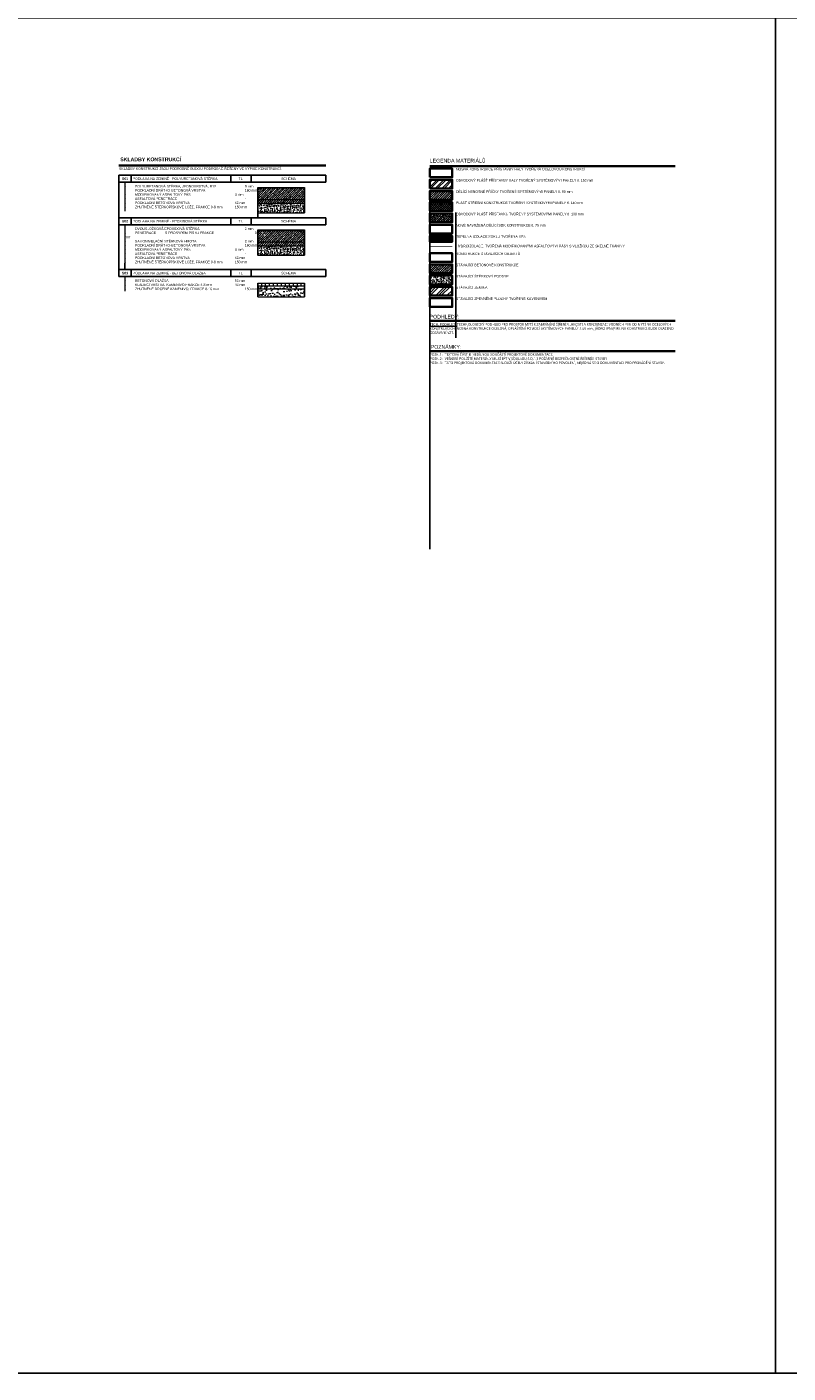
# Model space of a CAD drawing. Header units: millimetres. Extents: x -22988 to 405099, y -30982 to 417446.
# Tile 4 of 18: x 8830 to 39328, y -30982 to 22954. Entities that reach past the tile are written whole.
import ezdxf

# ---------------------------------------------------------------- set-up
doc = ezdxf.new("R2010")
doc.units = ezdxf.units.MM
doc.header["$LTSCALE"] = 12
doc.linetypes.add('Vrchní', pattern=[3.96875, 2.38125, -1.5875])
doc.layers.add('netisk', color=30, linetype='Continuous', plot=False)
for name, color, linetype, lineweight in [('NS_tenka', 10, 'Continuous', 9), ('NS_velmi_tlusta', 10, 'Continuous', 35), ('srafy', 6, 'Continuous', 9), ('tenka', 6, 'Continuous', 9), ('text', 6, 'Continuous', 9), ('velmi_tlusta', 4, 'Continuous', 35)]:
    doc.layers.add(name, color=color, linetype=linetype, lineweight=lineweight)
doc.styles.add('laplan bold', font='txt', dxfattribs={"height": 2})
doc.styles.add('laplan N', font='txt')

# ---------------------------------------------------------------- blocks, each defined once
blk = doc.blocks.new('*T258')
at = {"layer": 'text', "color": 0, "lineweight": -2, "transparency": 16777216}
for p, q in [((0, 0), (8290, 0)), ((0, 0), (0, -283)), ((482, 0), (482, -283)), ((4477, 0), (4477, -283)), ((5297, 0), (5297, -283)), ((8290, 0), (8290, -283)), ((0, -283), (8290, -283))]:
    blk.add_line(p, q, dxfattribs=at)
at = {"layer": 'text', "lineweight": 5, "transparency": 16777216, "char_height": 100, "style": 'laplan N'}
for s, insert, width, attachment_point in [('{\\fMaison Neue|b1|i0|c238|p34;S01}', (241, -142), 331.98, 5), ('PODLAHA NA ZEMINĚ - POLYURETANOVÁ STĚRKA', (557, -142), 3844.77, 4), ('TL.', (4887, -142), 670.22, 5), ('SCHÉMA', (6794, -142), 2843.1, 5)]:
    blk.add_mtext(s, dxfattribs=dict(at, insert=insert, width=width, attachment_point=attachment_point))
blk = doc.blocks.new('*T508')
at = {"layer": 'text', "color": 0, "lineweight": -2, "transparency": 16777216}
for p, q in [((0, 0), (8290, 0)), ((0, 0), (0, -283)), ((482, 0), (482, -283)), ((4477, 0), (4477, -283)), ((5297, 0), (5297, -283)), ((8290, 0), (8290, -283)), ((0, -283), (8290, -283))]:
    blk.add_line(p, q, dxfattribs=at)
at = {"layer": 'text', "lineweight": 5, "transparency": 16777216, "char_height": 100, "style": 'laplan N'}
for s, insert, width, attachment_point in [('{\\fMaison Neue|b1|i0|c238|p34;S03}', (241, -142), 331.98, 5), ('PODLAHA NA ZEMINĚ - BETONOVÁ DLAŽBA', (557, -142), 3844.77, 4), ('TL.', (4887, -142), 670.22, 5), ('SCHÉMA', (6794, -142), 2843.1, 5)]:
    blk.add_mtext(s, dxfattribs=dict(at, insert=insert, width=width, attachment_point=attachment_point))
blk = doc.blocks.new('*T523')
at = {"layer": 'text', "color": 0, "lineweight": -2, "transparency": 16777216}
for p, q in [((0, 0), (8290, 0)), ((0, 0), (0, -283)), ((482, 0), (482, -283)), ((4477, 0), (4477, -283)), ((5297, 0), (5297, -283)), ((8290, 0), (8290, -283)), ((0, -283), (8290, -283))]:
    blk.add_line(p, q, dxfattribs=at)
at = {"layer": 'text', "lineweight": 5, "transparency": 16777216, "char_height": 100, "style": 'laplan N'}
for s, insert, width, attachment_point in [('{\\fMaison Neue|b1|i0|c238|p34;S02}', (241, -142), 331.98, 5), ('PODLAHA NA ZEMINĚ - EPOXIDOVÁ STĚRKA', (557, -142), 3844.77, 4), ('TL.', (4887, -142), 670.22, 5), ('SCHÉMA', (6794, -142), 2843.1, 5)]:
    blk.add_mtext(s, dxfattribs=dict(at, insert=insert, width=width, attachment_point=attachment_point))

msp = doc.modelspace()

# ---------------------------------------------------------------- hatches: boundary and pattern name
at = {"layer": 'srafy', "transparency": 33554610}
h = msp.add_hatch(dxfattribs=at)
h.set_pattern_fill('ANSI32', color=1, scale=20)
h.set_pattern_definition([(45, (115332.1, -25649.81), (-134.70384, 134.70384), []), (45, (115421.9, -25649.81), (-134.70384, 134.70384), [])])
h.paths.add_polyline_path([(24971.5, 16829.6), (24971.5, 16479.6), (25871.5, 16479.6), (25871.5, 16829.6)])
h = msp.add_hatch(dxfattribs=at)
h.set_pattern_fill('ANSI35', color=1, scale=20)
h.set_pattern_definition([(45, (110114.28, 28241.64), (-89.80256, 89.80256), []), (45, (110204.08, 28241.64), (-89.80256, 89.80256), [158.75, -31.75, 0, -31.75])])
h.paths.add_polyline_path([(19955.9, 16043.1), (19955.9, 16500.5), (18077.8, 16500.5), (18077.8, 16043.1)])
h = msp.add_hatch(dxfattribs=at)
h.set_pattern_fill('ANSI31', color=1, scale=20)
h.set_pattern_definition([(45, (115332.096, -25199.81), (-44.90128, 44.90128), [])])
h.paths.add_polyline_path([(24971.5, 16379.6), (24971.5, 16029.6), (25871.5, 16029.6), (25871.5, 16379.6)])
h = msp.add_hatch(dxfattribs=at)
h.set_pattern_fill('ANSI35', color=1, scale=20)
h.set_pattern_definition([(45, (110114.28, 28404.27), (-89.80256, 89.80256), []), (45, (110204.08, 28404.27), (-89.80256, 89.80256), [158.75, -31.75, 0, -31.75])])
h.paths.add_polyline_path([(19955.9, 15890.6), (19955.9, 16043.1), (18077.8, 16043.1), (18077.8, 15890.6)])
h = msp.add_hatch(dxfattribs=at)
h.set_pattern_fill('AR-CONC', color=1)
h.set_pattern_definition([(50, (33257.35, 75987.91), (182.18467, -15.9391), [19.05, -209.55]), (355, (33257.35, 75987.9), (-35.2434, 191.05685), [15.24, -167.6406]), (100.45144, (33272.53, 75986.58), (146.94125, 175.11775), [16.19, -178.09024]), (46.1842, (33257.35, 76038.7), (271.07904, -42.0423), [28.575, -314.325]), (96.63556, (33279.94, 76035.2), (237.4041, 247.4261), [24.285, -267.1356]), (351.18415, (33257.35, 76038.7), (237.4041, 247.4261), [22.86, -251.4597]), (21, (33282.75, 76026.01), (151.6144, -102.2652), [19.05, -209.55]), (326, (33282.75, 76026), (61.80203, 184.18797), [15.24, -167.64]), (71.45144, (33295.38, 76017.49), (213.4164, 81.92277), [16.19, -178.08994]), (37.5, (33257.35, 75987.91), (3.0886, 84.55504), [0, -165.608, 0, -170.18, 0, -168.275]), (7.5, (33257.35, 75987.91), (66.81966, 100.18057), [0, -97.028, 0, -161.798, 0, -64.135]), (327.5, (33200.71, 75987.91), (135.590595, -5.728744), [0, -63.5, 0, -198.12, 0, -262.89]), (317.5, (33175.31, 75987.91), (148.12918, 25.4265), [0, -82.55, 0, -131.572, 0, -186.69])])
h.paths.add_polyline_path([(18077.8, 15890.6), (18077.8, 15511.5), (19955.9, 15511.5), (19955.9, 15890.6)])
h = msp.add_hatch(dxfattribs=at)
h.set_pattern_fill('ANSI37', color=1, scale=20)
h.set_pattern_definition([(45, (122946.59, 23624.45), (-44.90128, 44.90128), []), (135, (122946.59, 23624.45), (-44.90128, -44.90128), [])])
h.paths.add_polyline_path([(24971.5, 15929.6), (24971.5, 15579.6), (25871.5, 15579.6), (25871.5, 15929.6)])
h = msp.add_hatch(dxfattribs=at)
h.set_pattern_fill('ANSI38', color=1, scale=20)
h.set_pattern_definition([(45, (116963.974, -26113.59), (-44.90128, 44.90128), []), (135, (116963.974, -26113.59), (-134.70384, 44.90128), [158.75, -95.25])])
h.paths.add_polyline_path([(24971.5, 15479.6), (24971.5, 15129.6), (25871.5, 15129.6), (25871.5, 15479.6)])
h = msp.add_hatch(dxfattribs=at)
h.set_pattern_fill('ANSI35', color=1, scale=20)
h.set_pattern_definition([(45, (110114.28, 26539.04), (-89.80256, 89.80256), []), (45, (110204.08, 26539.04), (-89.80256, 89.80256), [158.75, -31.75, 0, -31.75])])
h.paths.add_polyline_path([(19955.9, 14340.5), (19955.9, 14797.9), (18077.8, 14797.9), (18077.8, 14340.5)])
h = msp.add_hatch(dxfattribs=at)
h.set_pattern_fill('HONEY', color=1, scale=8)
h.set_pattern_definition([(0, (122946.588, 21974.814), (38.1, 21.997045), [25.4, -50.8]), (120, (122946.588, 21974.814), (-38.1, 21.9970453), [25.4, -50.8]), (60, (122946.588, 21974.814), (8e-08, 43.9940905), [-50.8, 25.4])])
h.paths.add_polyline_path([(24971.5, 14345.6), (25871.5, 14345.6), (25871.5, 14579.6), (24971.5, 14579.6)])
h = msp.add_hatch(dxfattribs=at)
h.set_pattern_fill('ANSI35', color=1, scale=20)
h.set_pattern_definition([(45, (110114.28, 26701.67), (-89.80256, 89.80256), []), (45, (110204.08, 26701.67), (-89.80256, 89.80256), [158.75, -31.75, 0, -31.75])])
h.paths.add_polyline_path([(19955.9, 14188), (19955.9, 14340.5), (18077.8, 14340.5), (18077.8, 14188)])
h = msp.add_hatch(dxfattribs=at)
h.set_pattern_fill('AR-CONC', color=1)
h.set_pattern_definition([(50, (33257.35, 74285.31), (182.18467, -15.9391), [19.05, -209.55]), (355, (33257.35, 74285.31), (-35.2434, 191.05685), [15.24, -167.6406]), (100.45144, (33272.53, 74283.98), (146.94125, 175.11775), [16.19, -178.09024]), (46.1842, (33257.35, 74336.1), (271.07904, -42.0423), [28.575, -314.325]), (96.63556, (33279.94, 74332.6), (237.4041, 247.4261), [24.285, -267.1356]), (351.18415, (33257.35, 74336.1), (237.4041, 247.4261), [22.86, -251.4597]), (21, (33282.75, 74323.41), (151.6144, -102.2652), [19.05, -209.55]), (326, (33282.75, 74323.41), (61.80203, 184.18797), [15.24, -167.64]), (71.45144, (33295.38, 74314.89), (213.4164, 81.92277), [16.19, -178.08994]), (37.5, (33257.35, 74285.31), (3.0886, 84.55504), [0, -165.608, 0, -170.18, 0, -168.275]), (7.5, (33257.35, 74285.31), (66.81966, 100.18057), [0, -97.028, 0, -161.798, 0, -64.135]), (327.5, (33200.71, 74285.31), (135.590595, -5.728744), [0, -63.5, 0, -198.12, 0, -262.89]), (317.5, (33175.31, 74285.31), (148.12918, 25.4265), [0, -82.55, 0, -131.572, 0, -186.69])])
h.paths.add_polyline_path([(18077.8, 14188), (18077.8, 13808.9), (19955.9, 13808.9), (19955.9, 14188)])
at = {"layer": 'srafy', "transparency": 33554687}
h = msp.add_hatch(dxfattribs=at)
h.set_pattern_fill('ANSI35', color=251, scale=20)
h.set_pattern_definition([(45, (122946.59, 21167.58), (-89.80256, 89.80256), []), (45, (123036.39, 21167.58), (-89.80256, 89.80256), [158.75, -31.75, 0, -31.75])])
h.paths.add_polyline_path([(24971.5, 13438.3), (24971.5, 13088.3), (25871.5, 13088.3), (25871.5, 13438.3)])
h = msp.add_hatch(dxfattribs=at)
h.set_pattern_fill('AR-CONC', color=251)
h.set_pattern_definition([(50, (46089.66, 68770.77), (182.18467, -15.9391), [19.05, -209.55]), (355, (46089.66, 68770.77), (-35.2434, 191.05685), [15.24, -167.6406]), (100.45144, (46104.84, 68769.45), (146.94125, 175.11775), [16.19, -178.09024]), (46.1842, (46089.66, 68821.57), (271.079, -42.0423), [28.575, -314.325]), (96.63556, (46112.25, 68818.07), (237.4041, 247.4261), [24.285, -267.1356]), (351.18415, (46089.66, 68821.57), (237.4041, 247.4261), [22.86, -251.4597]), (21, (46115.06, 68808.87), (151.6144, -102.2652), [19.05, -209.55]), (326, (46115.06, 68808.87), (61.802, 184.18797), [15.24, -167.64]), (71.45144, (46127.69, 68800.35), (213.4164, 81.92277), [16.19, -178.08994]), (37.5, (46089.656, 68770.773), (3.0886, 84.55504), [0, -165.608, 0, -170.18, 0, -168.275]), (7.5, (46089.66, 68770.77), (66.81966, 100.18057), [0, -97.028, 0, -161.798, 0, -64.135]), (327.5, (46033.014, 68770.773), (135.590595, -5.728744), [0, -63.5, 0, -198.12, 0, -262.89]), (317.5, (46007.61, 68770.77), (148.12918, 25.4265), [0, -82.55, 0, -131.572, 0, -186.69])])
h.paths.add_polyline_path([(24971.5, 12988.3), (24971.5, 12638.3), (25871.5, 12638.3), (25871.5, 12988.3)])
at = {"layer": 'srafy', "transparency": 33554610}
h = msp.add_hatch(dxfattribs=at)
h.set_pattern_fill('ANSI31', color=1, scale=50, angle=45)
h.set_pattern_definition([(90, (18077.8, 12625.88), (-158.75, 0), [])])
h.paths.add_polyline_path([(19955.9, 12575.9), (19955.9, 12685.9), (18077.8, 12685.9), (18077.8, 12575.9)])
h = msp.add_hatch(dxfattribs=at)
h.set_pattern_fill('AR-CONC', color=1, scale=1.76)
h.set_pattern_definition([(50, (-12214.4, 140912.4), (320.645, -28.0528), [33.528, -368.808]), (355, (-12214.4, 140912.4), (-62.0284, 336.26005), [26.8224, -295.0474]), (100.45144, (-12187.67, 140910.07), (258.6166, 308.20724), [28.4944, -313.4388]), (46.1842, (-12214.4, 141001.8), (477.0991, -73.9945), [50.292, -553.212]), (96.63556, (-12174.64, 140995.65), (417.8313, 435.47), [42.7416, -470.1587]), (351.18415, (-12214.4, 141001.8), (417.8313, 435.47), [40.2335, -442.5691]), (21, (-12169.7, 140979.46), (266.84133, -179.98675), [33.528, -368.808]), (326, (-12169.7, 140979.46), (108.7716, 324.1708), [26.8224, -295.0464]), (71.45144, (-12147.45, 140964.46), (375.6129, 144.1841), [28.4944, -313.4383]), (37.5, (-12214.4, 140912.41), (5.43594, 148.81687), [0, -291.47008, 0, -299.5168, 0, -296.164]), (7.5, (-12214.4, 140912.4), (117.6026, 176.31781), [0, -170.76928, 0, -284.76448, 0, -112.8776]), (327.5, (-12314.08, 140912.41), (238.63945, -10.08259), [0, -111.76, 0, -348.6912, 0, -462.6864]), (317.5, (-12358.79, 140912.4), (260.70736, 44.75062), [0, -145.288, 0, -231.56672, 0, -328.5744])])
h.paths.add_polyline_path([(19955.9, 12135.9), (19955.9, 12575.9), (18077.8, 12575.9), (18077.8, 12135.9)])
at = {"layer": 'tenka'}
h = msp.add_hatch(dxfattribs=at)
h.set_pattern_fill('ZEM_PUVODNI', color=251, scale=80)
h.set_pattern_definition([(45, (146361.97, 24278.63), (-226.2742, 226.2742), []), (45, (146475.1, 24278.63), (-226.2742, 226.2742), []), (45, (146588.24, 24278.63), (-226.2742, 226.2742), [])])
h.paths.add_polyline_path([(25871.5, 12538.3), (25871.5, 12188.3), (24971.5, 12188.3), (24971.5, 12538.3)])

# ---------------------------------------------------------------- linework, layer by layer
at = {"layer": 'netisk'}
for p, q in [((12518.8, 16730.8), (12518.8, 15311.5)), ((18077.8, 16525.9), (18077.8, 15511.5)), ((19955.9, 16525.9), (19955.9, 15511.5)), ((24971.5, 16134.4), (24971.5, 2026.8)), ((24971.5, 16090.1), (24971.5, 15990.1)), ((18077.8, 15511.5), (18077.8, 15311.5)), ((24971.5, 15579.6), (24971.5, 15479.6)), ((24971.5, 15129.6), (24971.5, 15029.6)), ((26021.5, 15517.2), (26021.5, 10499.9)), ((12518.8, 15028.2), (12518.8, 13232.4)), ((18077.8, 14823.3), (18077.8, 13808.9)), ((19955.9, 14823.3), (19955.9, 13808.9)), ((24971.5, 14679.6), (24971.5, 14579.6)), ((24971.5, 14679.6), (24971.5, 14579.6)), ((12759.1, 13494.8), (12759.1, 13232.4)), ((24971.5, 13538.3), (24971.5, 13438.3)), ((24971.5, 13088.3), (24971.5, 12988.3)), ((18077.8, 12685.9), (18077.8, 12135.9)), ((19955.9, 12685.9), (19955.9, 12135.9)), ((24971.5, 12638.3), (24971.5, 12538.3)), ((24971.5, 12188.3), (24971.5, 12088.3))]:
    msp.add_line(p, q, dxfattribs=at)
for points in [[(-22987.6, 23312), (38819.3, 23312), (38819.3, -30981.6), (-22987.6, -30981.6)], [(38819.3, 23312), (102237.9, 23312), (102237.9, -30981.6), (38819.3, -30981.6)]]:
    msp.add_lwpolyline(points, close=True, dxfattribs=at)
at = {"layer": 'NS_tenka'}
for p, q in [((18077.8, 16525.9), (19955.9, 16525.9)), ((18077.8, 16500.5), (19955.9, 16500.5)), ((18077.8, 16043.1), (19955.9, 16043.1)), ((18077.8, 15890.6), (19955.9, 15890.6)), ((18077.8, 15511.5), (19955.9, 15511.5)), ((18077.8, 14823.3), (19955.9, 14823.3)), ((18077.8, 14810.6), (19955.9, 14810.6)), ((18077.8, 14797.9), (19955.9, 14797.9)), ((18077.8, 14340.5), (19955.9, 14340.5)), ((18077.8, 14188), (19955.9, 14188)), ((18077.8, 13808.9), (19955.9, 13808.9)), ((18077.8, 12685.9), (19955.9, 12685.9)), ((18077.8, 12575.9), (19955.9, 12575.9)), ((18077.8, 12459.3), (19955.9, 12459.3)), ((18077.8, 12135.9), (19955.9, 12135.9))]:
    msp.add_line(p, q, dxfattribs=at)
at = {"layer": 'NS_velmi_tlusta', "color": 1}
for points in [[(24971.5, 16929.6), (25871.5, 16929.6), (25871.5, 17279.6), (24971.5, 17279.6)], [(24971.5, 16479.6), (25871.5, 16479.6), (25871.5, 16829.6), (24971.5, 16829.6)], [(24971.5, 16029.6), (25871.5, 16029.6), (25871.5, 16379.6), (24971.5, 16379.6)], [(24971.5, 15579.6), (25871.5, 15579.6), (25871.5, 15929.6), (24971.5, 15929.6)], [(24971.5, 15129.6), (25871.5, 15129.6), (25871.5, 15479.6), (24971.5, 15479.6)], [(24971.5, 14679.6), (25871.5, 14679.6), (25871.5, 15029.6), (24971.5, 15029.6)], [(24971.5, 14345.6), (25871.5, 14345.6), (25871.5, 14579.6), (24971.5, 14579.6)]]:
    msp.add_lwpolyline(points, close=True, dxfattribs=at)
at = {"layer": 'tenka'}
for p, q in [((12759.1, 16730.8), (12759.1, 15574)), ((12759.1, 15028.2), (12759.1, 13494.8)), ((12759.1, 12949), (12759.1, 12371.6))]:
    msp.add_line(p, q, dxfattribs=at)
at = {"layer": 'tenka', "color": 1, "linetype": 'Vrchní', "ltscale": 4, "const_width": 20}
for points in [[(18077.8, 16053.2), (19955.9, 16053.2)], [(18077.8, 14350.6), (19955.9, 14350.6)], [(24971.5, 14148.8), (25871.5, 14148.8)]]:
    msp.add_lwpolyline(points, dxfattribs=at)
at = {"layer": 'velmi_tlusta'}
for p, q in [((12518.8, 17398), (20808.9, 17398)), ((24971.5, 17379.6), (34802.9, 17379.6)), ((24971.5, 11174.3), (34802.9, 11174.3)), ((24971.5, 9964.6), (34802.9, 9964.6))]:
    msp.add_line(p, q, dxfattribs=at)
for points in [[(24971.5, 13538.3), (25871.5, 13538.3), (25871.5, 13888.3), (24971.5, 13888.3)], [(24971.5, 13088.3), (25871.5, 13088.3), (25871.5, 13438.3), (24971.5, 13438.3)], [(24971.5, 12638.3), (25871.5, 12638.3), (25871.5, 12988.3), (24971.5, 12988.3)], [(24971.5, 12188.3), (25871.5, 12188.3), (25871.5, 12538.3), (24971.5, 12538.3)], [(24971.5, 11738.3), (25871.5, 11738.3), (25871.5, 12088.3), (24971.5, 12088.3)]]:
    msp.add_lwpolyline(points, close=True, dxfattribs=at)

# ---------------------------------------------------------------- block references
for name, p in [('*T258', (12518.8, 17014.1)), ('*T523', (12518.8, 15311.5)), ('*T508', (12518.8, 13232.4))]:
    msp.add_blockref(name, p)

# ---------------------------------------------------------------- texts
at = {"layer": 'text', "attachment_point": 1, "style": 'laplan N'}
for s, width, heights, insert, char_height in [('SKLADBY KONSTRUKCÍ JSOU PODROBNĚ BUDOU PODROBNĚ ŘEŠENY VE VÝPISE KONSTRUKCÍ.^I^I', 9753.764, [780.7], (12519.5, 17323.7), 100), ('{\\fMaison Neue|b1|i0|c238|p34;SKLADBY KONSTRUKCÍ}', 5545.815, [0], (12569.7, 17722.2), 150), ('-^IPOLYURETANOVÁ STĚRKA, JEDNOVRSTVÁ, R12^I^I^I9 mm\\P-^IPODKLADNÍ DRÁTKO-BETONOVÁ VRSTVA^I^I^I^I180 mm\\P-^IMODIFIKOVANÝ ASFALTOVÝ PÁS ^I^I^I^I^I4 mm\\P-^IASFALTOVÁ PENETRACE^I^I^I^I^I^I^I-\\P-^IPODKLADNÍ BETONOVÁ VRSTVA^I^I^I^I^I60 mm\\P-^IZHUTNĚNÉ ŠTĚRKOPÍSKOVÉ LOŽE, FRAKCE 0-8 mm^I^I150 mm', 5035.913, [0], (12758.9, 16622.2), 100), ('-^IDVOUSLOŽKOVÁ EPOXIDOVÁ STĚRKA^I^I^I^I^I2 mm\\P-^IPENETRACE^IS PROSYPEM PÍSKU FRAKCE ^I^I^I^I0,1-0,4 mm\\P-^ISAMONIVELAČNÍ STĚRKOVÁ HMOTA^I^I^I^I^I2 mm\\P-^IPODKLADNÍ DRÁTKO-BETONOVÁ VRSTVA^I^I^I^I180 mm\\P-^IMODIFIKOVANÝ ASFALTOVÝ PÁS ^I^I^I^I^I4 mm\\P-^IASFALTOVÁ PENETRACE^I^I^I^I^I^I^I-\\P-^IPODKLADNÍ BETONOVÁ VRSTVA^I^I^I^I^I60 mm\\P-^IZHUTNĚNÉ ŠTĚRKOPÍSKOVÉ LOŽE, FRAKCE 0-8 mm^I^I150 mm', 5325.558, [0], (12758.9, 14919.7), 100), ('-^IBETONOVÁ DLAŽBA^I^I^I^I^I^I^I50 mm\\P-^IKLADECÍ VRSTVA, KAMENIVO FRAKCE 4-8 mm^I^I^I40 mm\\P-^IZHUTNĚNÉ DRCENÉ KAMENIVO, FRAKCE 8-16 mm^I^I^I150 mm', 5035.913, [0], (12758.9, 12840.5), 100)]:
    msp.add_mtext_dynamic_manual_height_columns(s, width=width, gutter_width=500, heights=heights, dxfattribs=dict(at, insert=insert, char_height=char_height))
at = {"layer": 'text', "attachment_point": 1, "style": 'laplan bold'}
for s, insert, char_height, width in [('LEGENDA MATERIÁLŮ', (24972, 17670.4), 150, 5376.554), ('{\\fMaison Neue|b0|i0|c238|p34;NOSNÁ KONSTRUKCE PŘÍSTAVBY HALY TVOŘENÁ OCELOVOU KONSTRUKCÍ}', (26022.3, 17306.5), 100, 8162.159), ('{\\fMaison Neue|b0|i0|c238|p34;OBVODOVÝ PLÁŠŤ PŘÍSTAVBY HALY TVOŘENÝ SYSTÉMOVÝMI PANELY tl. 150 mm}', (26022.3, 16856.5), 100, 8162.159), ('{\\fMaison Neue|b0|i0|c238|p34;DĚLÍCÍ NENOSNÉ PŘÍČKY TVOŘENÉ SYSTÉMOVÝMI PANELY tl. 60 mm}', (26022.3, 16406.5), 100, 8162.159), ('{\\fMaison Neue|b0|i0|c238|p34;PLÁŠŤ STŘEŠNÍ KONSTRUKCE TVOŘENÝ SYSTÉMOVÝMI PANELY tl. 140 mm}', (26022.3, 15956.5), 100, 8162.159), ('{\\fMaison Neue|b0|i0|c238|p34;OBVODOVÝ PLÁŠŤ PŘÍSTAVKU TVOŘENÝ SYSTÉMOVÝMI PANELY tl. 100 mm}', (26022.3, 15506.5), 100, 8162.159), ('{\\fMaison Neue|b0|i0|c238|p34;TEPELNÁ IZOLACE SOKLU TVOŘENA XPS }', (26022.3, 14606.5), 100, 8162.159), ('{\\fMaison Neue|b0|i0|c238|p34;NOVĚ NAVRŽENÁ DĚLÍCÍ SDK KONSTRUKCE tl. 75 mm}', (26022.3, 15056.5), 100, 8162.159), ('{\\fMaison Neue|b0|i0|c238|p34;HYDROIZOLACE, TVOŘENÁ MODIFIKOVANÝMI ASFALTOVÝMI PÁSY S VLOŽKOU ZE SKELNÉ TKANINY}', (26022.1, 14224.4), 100, 8162.159), ('{\\fMaison Neue|b0|i0|c238|p34;STÁVAJÍCÍ BETONOVÉ KONSTRUKCE}', (26022.3, 13465.2), 100, 8162.159), ('{\\fMaison Neue|b0|i0|c238|p34;KONSTRUKCE STÁVAJÍCÍCH OBJEKTŮ}', (26022.3, 13915.2), 100, 8162.159), ('{\\fMaison Neue|b0|i0|c238|p34;STÁVAJÍCÍ ŠTĚRKOVÝ PODSYP}', (26022.3, 13015.2), 100, 8162.159), ('{\\fMaison Neue|b0|i0|c238|p34;STÁVAJÍCÍ ZEMINA}', (26022.3, 12565.2), 100, 8162.159), ('\\pt2900;{\\fMaison Neue|b0|i0|c238|p34;STÁVAJÍCÍ ZPEVNĚNÉ PLOCHY TVOŘENÉ KAMENIVEM}', (26021.1, 12113.3), 100, 8846.343), ('PODHLEDY:', (24968.5, 11419.4), 150, 5376.554), ('\\A1;{\\fNoto Sans|b0|i0|c238|p34;\\LTECH. PODHLED:\\l TECHNOLOGICKÝ PODHLED PRO PROSTOR MYTÍ K ZABRÁNĚNÍ ŠÍŘENÍ VLHKOSTI A KONDENZACI VODNÍCH PAR OD MYTÍ NA OCELOVÝCH KONSTRUKCÍCH. NOSNÁ KONSTRUKCE OCELOVÁ, OPLÁŠTĚNÍ POMOCÍ SYSTÉMOVÝCH PANELŮ tl. 60 mm, JÁDRO IPN (PIR). NA KONSTRUKCI BUDE OSAZENO ODSÁVANÍ VZT.}', (24971.5, 11088.5), 100, 9831.378), ('POZNÁMKY:', (25013.1, 10209.8), 150, 5376.554), ('\\A1;\\pi-600,l700,t700;{\\fNoto Sans|b0|i0|c238|p34;POZN.1:^ITEXTOVÁ ČÁST JE NEDÍLNOU SOUČÁSTÍ PROJEKTOVÉ DOKUMENTACE. \\PPOZN.2:^IVEŠKERÉ POUŽITÉ MATERIÁLY MUSÍ BÝT V SOULADU S D.1.3 POŽÁRNĚ BEZPEČNOSTNÍ ŘEŠENÍM STAVBY\\PPOZN.3:^ITATO PROJEKTOVÁ DOKUMENTACE SLOUŽÍ ÚČELY ZÍSKÁNÍ STAVEBNÍHO POVOLENÍ, NEJEDNÁ SE O DOKUMENTACI PRO PROVÁDĚNÍ STAVBY.}', (24871.6, 9878.8), 100, 9945.92)]:
    msp.add_mtext(s, dxfattribs=dict(at, insert=insert, char_height=char_height, width=width))

doc.saveas('drawing.dxf')
